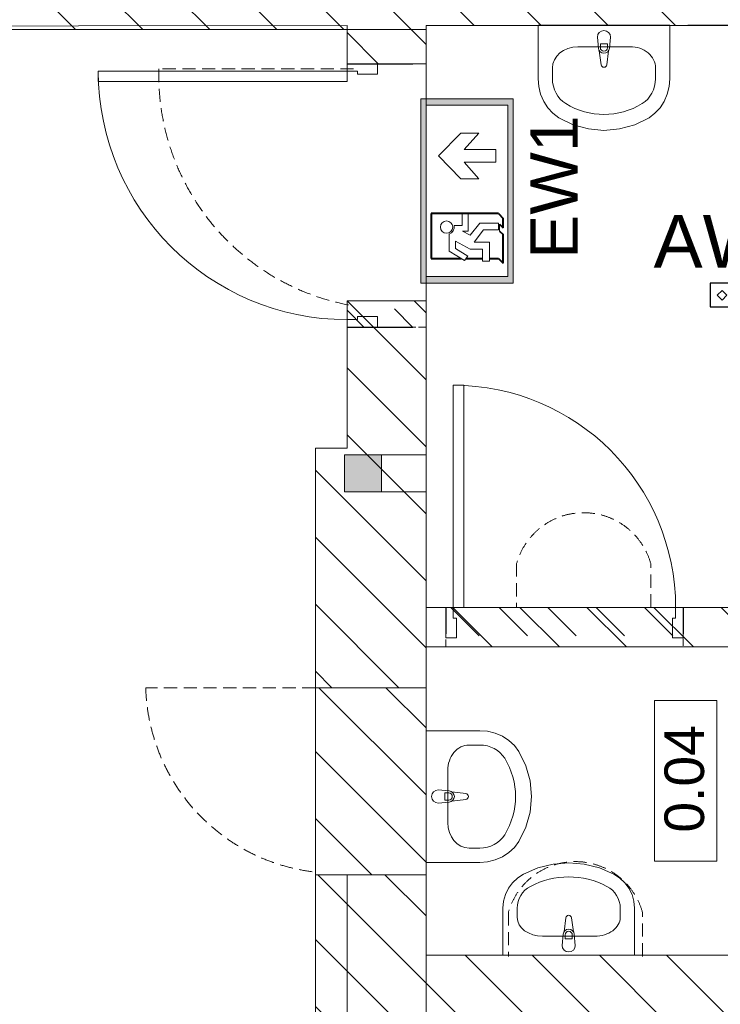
# Model space of a CAD drawing. Header units: millimetres. Extents: x -146116 to 602001, y -318793 to 100489.
# Tile 88 of 100: x 328832 to 331491, y -4472 to -733. Entities that reach past the tile are written whole.
import ezdxf

# ---------------------------------------------------------------- set-up
doc = ezdxf.new("R2010")
doc.units = ezdxf.units.MM
doc.header["$LTSCALE"] = 0.1
doc.header["$MEASUREMENT"] = 0
doc.linetypes.add('eks Rzut parteru$0$Dashed_line', pattern=[750, 500, -250])
doc.linetypes.add('eks Rzut parteru$0$Krawędzie ukryte', pattern=[391.222223, 282.222223, -109])
for name, color, linetype, lineweight in [('eks Rzut parteru$0$Nowe_220-A Ściany_Nr_pióra__27', 8, 'Continuous', 25), ('eks Rzut parteru$0$Nowe_2D - Ogólne_Nr_pióra__20', 8, 'Continuous', 13), ('eks Rzut parteru$0$Nowe_320-W Umeblowanie_Nr_pióra__6', 8, 'Continuous', 13), ('eks Rzut parteru$0$Nowe_Drzwi ARCHICAD_Nr_pióra__27', 8, 'Continuous', 25), ('eks Rzut parteru$0$Nowe_Drzwi ARCHICAD_Nr_pióra__3', 8, 'Continuous', 13), ('eks Rzut parteru$0$Nowe_Drzwi ARCHICAD_Nr_pióra__6', 8, 'Continuous', 13), ('eks Rzut parteru$0$Nowe_Konstrukcja - Stropy_Nr_pióra__1', 8, 'Continuous', 13), ('eks Rzut parteru$0$Nowe_Konstrukcja - Stropy_Nr_pióra__20', 8, 'Continuous', 13), ('eks Rzut parteru$0$Nowe_Konstrukcja - Stropy_Nr_pióra__6', 8, 'Continuous', 13), ('eks Rzut parteru$0$poziom_1 (1)_4_0_Nr_pióra__81_Nr_pióra__4', 8, 'Continuous', 18), ('eks Rzut parteru$0$poziom_1 (1)_4_2D - Ogólne_Nr_pióra__1_Nr_pióra__7', 8, 'Continuous', 18), ('eks Rzut parteru$0$poziom_1 (1)_4_Konstrukcja - Stropy_Nr_pióra__81_Nr_pióra__4', 8, 'Continuous', 18), ('eks Rzut parteru$0$poziom_1 (1)_4_Konstrukcja - Ściany zew_Nr_pióra__107_Nr_pióra__10', 8, 'Continuous', 18), ('eks Rzut parteru$0$poziom_1 (1)_4_Konstrukcja - Ściany zew_Nr_pióra__27_Nr_pióra__7', 8, 'Continuous', 18), ('eks Rzut parteru$0$poziom_1 (1)_4_Metryczki pomieszczeń ArchiCADa_Nr_pióra__6_Nr_pióra__5', 8, 'Continuous', 18), ('Oświetlenie ewakuacyjne', 3, 'Continuous', 20)]:
    doc.layers.add(name, color=color, linetype=linetype, lineweight=lineweight)
for name, color, linetype in [('eks Rzut parteru$0$Nowe_Drzwi ARCHICAD', 8, 'Continuous'), ('eks Rzut parteru$0$poziom_1 (1)_4_2D - Ogólne_Nr_pióra__19', 8, 'Continuous'), ('LUXIONA', 92, 'Continuous'), ('REWIZJA_1', 6, 'Continuous')]:
    doc.layers.add(name, color=color, linetype=linetype)
doc.styles.add('ARIAL', font='arial.ttf')
doc.styles.add('eks Rzut parteru$0$GENERATED_STYLE_1', font='arial.ttf')
doc.styles.add('Malanow_1_100', font='isocpeur.ttf')
pattern_1 = [(135, (247210.2, -28905.45), (127.2792, 127.2792), [])]

# ---------------------------------------------------------------- blocks, each defined once
blk = doc.blocks.new('eks Rzut parteru$0$Drzwi 21_4')
at = {"layer": 'eks Rzut parteru$0$Nowe_Drzwi ARCHICAD_Nr_pióra__27', "color": 7, "linetype": 'Continuous', "lineweight": 25}
for p, q in [((-450, 0), (-450, -100)), ((-450, 0), (-450, -100)), ((450, 0), (450, -100)), ((450, 0), (450, -100))]:
    blk.add_line(p, q, dxfattribs=at)
at = {"layer": 'eks Rzut parteru$0$Nowe_Drzwi ARCHICAD_Nr_pióra__3', "color": 7, "linetype": 'Continuous', "lineweight": 13}
blk.add_arc((422, 0), 844, 90, 180, dxfattribs=at)
at = {"layer": 'eks Rzut parteru$0$Nowe_Drzwi ARCHICAD_Nr_pióra__6', "color": 5, "linetype": 'Continuous', "lineweight": 13}
for p, q in [((382, 0), (382, 844)), ((382, 844), (422, 844)), ((422, 844), (422, 0)), ((-422, 0), (-450, 0)), ((-450, 0), (-450, -115)), ((-422, -40), (-422, 0)), ((422, 0), (382, 0)), ((450, 0), (422, 0)), ((422, 0), (422, -40)), ((450, -115), (450, 0)), ((-410, -40), (-422, -40)), ((-410, -115), (-410, -40)), ((422, -40), (410, -40)), ((410, -40), (410, -115)), ((-450, -115), (-410, -115)), ((410, -115), (450, -115))]:
    blk.add_line(p, q, dxfattribs=at)
blk = doc.blocks.new('eks Rzut parteru$0$Drzwi 21_2')
at = {"layer": 'eks Rzut parteru$0$Nowe_Drzwi ARCHICAD_Nr_pióra__27', "color": 7, "linetype": 'Continuous', "lineweight": 25}
for p, q in [((-500, 0), (-500, -115)), ((-500, 0), (-500, -115)), ((500, 0), (500, -115)), ((500, 0), (500, -115)), ((-500, -115), (-500, -250)), ((500, -115), (500, -250))]:
    blk.add_line(p, q, dxfattribs=at)
at = {"layer": 'eks Rzut parteru$0$Nowe_Drzwi ARCHICAD_Nr_pióra__3', "color": 7, "linetype": 'Continuous', "lineweight": 13}
blk.add_arc((472, 0), 944, 90, 180, dxfattribs=at)
at = {"layer": 'eks Rzut parteru$0$Nowe_Drzwi ARCHICAD_Nr_pióra__6', "color": 5, "linetype": 'Continuous', "lineweight": 13}
for p, q in [((432, 0), (432, 944)), ((432, 944), (472, 944)), ((472, 944), (472, 0)), ((-472, 0), (-500, 0)), ((-500, 0), (-500, -115)), ((-472, -40), (-472, 0)), ((472, 0), (432, 0)), ((500, 0), (472, 0)), ((472, 0), (472, -40)), ((500, -115), (500, 0)), ((-460, -40), (-472, -40)), ((-460, -115), (-460, -40)), ((472, -40), (460, -40)), ((460, -40), (460, -115)), ((-500, -115), (-460, -115)), ((460, -115), (500, -115))]:
    blk.add_line(p, q, dxfattribs=at)
blk = doc.blocks.new('eks Rzut parteru')
at = {"layer": 'eks Rzut parteru$0$poziom_1 (1)_4_2D - Ogólne_Nr_pióra__19', "linetype": 'Continuous', "lineweight": 0}
blk.add_hatch(color=256, dxfattribs=at).paths.add_polyline_path([(241255.7, -12580.9), (241115.7, -12580.9), (241115.7, -12720.9), (241255.7, -12720.9)])
at = {"layer": 'eks Rzut parteru$0$poziom_1 (1)_4_Konstrukcja - Ściany zew_Nr_pióra__107_Nr_pióra__10', "linetype": 'Continuous', "lineweight": 18}
h = blk.add_hatch(dxfattribs=at)
h.set_pattern_fill('BLOCZKI_CERAMICZNE_0004', color=256, angle=270, style=0, pattern_type=2)
h.set_pattern_definition(pattern_1)
h.paths.add_polyline_path([(241125.2, -10965.5), (241125.2, -10485.5), (237265.2, -10485.5), (237265.2, -10965.5)])
h = blk.add_hatch(dxfattribs=at)
h.set_pattern_fill('BLOCZKI_CERAMICZNE_0004', color=256, angle=270, style=0, pattern_type=2)
h.set_pattern_definition(pattern_1)
h.paths.add_polyline_path([(241125.2, -10950.5), (243895.2, -10950.5), (243895.2, -10635.5), (243925.2, -10635.5), (243925.2, -10485.5), (241125.2, -10485.5)])
h = blk.add_hatch(dxfattribs=at)
h.set_pattern_fill('BLOCZKI_CERAMICZNE_0004', color=256, angle=270, style=0, pattern_type=2)
h.set_pattern_definition(pattern_1)
h.paths.add_polyline_path([(241125.2, -11095.5), (241425.2, -11095.5), (241425.2, -10950.5), (241125.2, -10950.5)])
h = blk.add_hatch(dxfattribs=at)
h.set_pattern_fill('BLOCZKI_CERAMICZNE_0004', color=256, angle=270, style=0, pattern_type=2)
h.set_pattern_definition(pattern_1)
h.paths.add_polyline_path([(241425.2, -12555.5), (241425.2, -11995.5), (241125.2, -11995.5), (241125.2, -12555.5)])
h = blk.add_hatch(dxfattribs=at)
h.set_pattern_fill('BLOCZKI_CERAMICZNE_0004', color=256, angle=270, style=0, pattern_type=2)
h.set_pattern_definition(pattern_1)
h.paths.add_polyline_path([(241005.2, -13465.5), (241425.2, -13465.5), (241425.2, -12555.5), (241005.2, -12555.5)])
h = blk.add_hatch(dxfattribs=at)
h.set_pattern_fill('BLOCZKI_CERAMICZNE_0004', color=256, angle=270, style=0, pattern_type=2)
h.set_pattern_definition(pattern_1)
h.paths.add_polyline_path([(241425.2, -13310.5), (243635.2, -13310.5), (243635.2, -13160.5), (241425.2, -13160.5)])
h = blk.add_hatch(dxfattribs=at)
h.set_pattern_fill('BLOCZKI_CERAMICZNE_0004', color=256, angle=270, style=0, pattern_type=2)
h.set_pattern_definition(pattern_1)
h.paths.add_polyline_path([(241425.2, -15655.5), (241425.2, -14175.5), (241005.2, -14175.5), (241005.2, -15655.5)])
h = blk.add_hatch(dxfattribs=at)
h.set_pattern_fill('BLOCZKI_CERAMICZNE_0004', color=256, angle=270, style=0, pattern_type=2)
h.set_pattern_definition(pattern_1)
h.paths.add_polyline_path([(245395.2, -14480.5), (241425.2, -14480.5), (241425.2, -14930.5), (245395.2, -14930.5)])
at = {"layer": 'eks Rzut parteru$0$Nowe_220-A Ściany_Nr_pióra__27', "linetype": 'Continuous', "lineweight": 25}
for p, q in [((241125.2, -11095.5), (241375.2, -11095.5)), ((241125.2, -12095.5), (241375.2, -12095.5)), ((241500.2, -13160.5), (241500.2, -13260.5)), ((242400.2, -13160.5), (242400.2, -13260.5))]:
    blk.add_line(p, q, dxfattribs=at)
at = {"layer": 'eks Rzut parteru$0$Nowe_2D - Ogólne_Nr_pióra__20', "linetype": 'eks Rzut parteru$0$Dashed_line', "lineweight": 13}
for p, q in [((241150.2, -11115.5), (240411.2, -11115.5)), ((241768.9, -12993.3), (241768.9, -13160.5)), ((242277.5, -13160.5), (242277.5, -12993.3)), ((241005.2, -13465.5), (240361.2, -13465.5)), ((241737.8, -14318.3), (241737.8, -14485.5)), ((242246.4, -14485.5), (242246.4, -14318.3))]:
    blk.add_line(p, q, dxfattribs=at)
for centre, radius, start, end in [((241298.9, -11139.9), 888, 178.4195, 260.3586), ((242023.2, -13064.8), 264.2, 15.7059, 164.2941), ((241086.3, -13444.6), 725.4, 181.6445, 263.5836), ((241992.1, -14389.8), 264.2, 15.7059, 164.2941)]:
    blk.add_arc(centre, radius, start, end, dxfattribs=at)
at = {"layer": 'eks Rzut parteru$0$Nowe_320-W Umeblowanie_Nr_pióra__6', "linetype": 'Continuous', "lineweight": 13}
for p, q in [((241850.2, -11152.5), (241850.2, -10948.9)), ((241850.2, -10948.9), (242350.2, -10948.9)), ((242350.2, -10948.9), (242350.2, -11152.5)), ((242079.2, -11036.9), (242075.2, -10994.9)), ((242086.6, -11019.8), (242086.6, -11034.7)), ((242113.8, -11019.8), (242086.6, -11019.8)), ((242113.8, -11034.7), (242113.8, -11019.8)), ((242125.2, -10994.9), (242121.2, -11036.9)), ((242001.2, -11030.9), (242199.2, -11030.9)), ((242089.1, -11099.3), (242082.5, -11046.4)), ((242117.9, -11046.4), (242111.3, -11099.3)), ((241904.5, -11111.8), (241904.5, -11152.5)), ((242295.9, -11111.8), (242295.9, -11152.5)), ((241852.6, -11182.5), (241850.2, -11152.5)), ((242350.2, -11152.5), (242347.8, -11182.5)), ((241859.8, -11211.5), (241852.6, -11182.5)), ((241871.4, -11238.6), (241859.8, -11211.5)), ((242340.6, -11211.5), (242328.9, -11238.6)), ((242347.8, -11182.5), (242340.6, -11211.5)), ((241887.3, -11263), (241871.4, -11238.6)), ((242328.9, -11238.6), (242313.1, -11263)), ((241906.7, -11283.9), (241887.3, -11263)), ((241929.2, -11300.5), (241906.7, -11283.9)), ((242293.7, -11283.9), (242271.2, -11300.5)), ((242313.1, -11263), (242293.7, -11283.9)), ((241983.5, -11327.1), (241929.2, -11300.5)), ((242041.1, -11343.4), (241983.5, -11327.1)), ((242216.8, -11327.1), (242159.3, -11343.4)), ((242271.2, -11300.5), (242216.8, -11327.1)), ((242100.2, -11348.9), (242041.1, -11343.4)), ((242159.3, -11343.4), (242100.2, -11348.9)), ((241425.2, -13628.4), (241628.8, -13628.4)), ((241425.2, -14128.4), (241425.2, -13628.4)), ((241628.8, -13628.4), (241658.8, -13630.8)), ((241658.8, -13630.8), (241687.8, -13638)), ((241687.8, -13638), (241715, -13649.7)), ((241588.1, -13682.8), (241628.8, -13682.8)), ((241715, -13649.7), (241739.3, -13665.5)), ((241739.3, -13665.5), (241760.2, -13685)), ((241760.2, -13685), (241776.8, -13707.4)), ((241776.8, -13707.4), (241803.4, -13761.8)), ((241507.3, -13977.4), (241507.3, -13779.4)), ((241803.4, -13761.8), (241819.7, -13819.3)), ((241819.7, -13819.3), (241825.2, -13878.4)), ((241471.3, -13853.4), (241513.2, -13857.4)), ((241511, -13864.8), (241496.2, -13864.8)), ((241496.2, -13864.8), (241496.2, -13892)), ((241522.7, -13860.7), (241575.7, -13867.3)), ((241513.2, -13899.4), (241471.3, -13903.4)), ((241496.2, -13892), (241511, -13892)), ((241575.7, -13889.5), (241522.7, -13896.1)), ((241825.2, -13878.4), (241819.7, -13937.6)), ((241819.7, -13937.6), (241803.4, -13995.1)), ((241803.4, -13995.1), (241776.8, -14049.4)), ((241776.8, -14049.4), (241760.2, -14071.9)), ((241588.1, -14074.1), (241628.8, -14074.1)), ((241739.3, -14091.3), (241715, -14107.2)), ((241760.2, -14071.9), (241739.3, -14091.3)), ((241628.8, -14128.4), (241425.2, -14128.4)), ((241658.8, -14126), (241628.8, -14128.4)), ((241687.8, -14118.8), (241658.8, -14126)), ((241715, -14107.2), (241687.8, -14118.8))]:
    blk.add_line(p, q, dxfattribs=at)
for centre, radius, start, end in [((242100.2, -10994.9), 25, 0, 180), ((242100.2, -11035), 21.1, 185.1696, 354.8304), ((242100.2, -11034.7), 13.6, 180, 0), ((242100.2, -11097.9), 11.2, 187.1389, 352.8611), ((241471.3, -13878.4), 25, 90, 270), ((241511, -13878.4), 13.6, 270, 90), ((241511.3, -13878.4), 21.1, 275.1696, 84.8304), ((241574.3, -13878.4), 11.2, 277.1389, 82.8611)]:
    blk.add_arc(centre, radius, start, end, dxfattribs=at)
at = {"layer": 'eks Rzut parteru$0$Nowe_320-W Umeblowanie_Nr_pióra__6', "linetype": 'Continuous', "lineweight": 13, "extrusion": (0, 0, -1)}
for centre, major_axis, ratio, start_param, end_param in [((242001.3, -11111.8), (-96.7, 0), 0.835889, 0, 1.570796), ((242199.1, -11111.8), (-96.7, 0), 0.835889, 1.570796, 3.141593), ((242001.2, -11152.5), (0, 107.7), 0.896739, 3.638567, 4.712389), ((242199.2, -11152.5), (0, 107.7), 0.896739, 1.570796, 2.644618), ((242100.2, -10948.9), (0, 339.4), 0.896739, 2.644618, 3.638567), ((241588.1, -13779.5), (0, -96.7), 0.835889, 1.570796, 3.141593), ((241628.8, -13779.4), (-107.7, 0), 0.896739, 1.570796, 2.644618), ((241425.2, -13878.4), (-339.4, 0), 0.896739, 2.644618, 3.638567), ((241588.1, -13977.3), (0, -96.7), 0.835889, 0, 1.570796), ((241628.8, -13977.5), (-107.7, 0), 0.896739, 3.638567, 4.712389)]:
    blk.add_ellipse(centre, major_axis=major_axis, ratio=ratio, start_param=start_param, end_param=end_param, dxfattribs=at)
at = {"layer": 'eks Rzut parteru$0$Nowe_Konstrukcja - Stropy_Nr_pióra__1', "linetype": 'Continuous', "lineweight": 13}
for p, q in [((241425.2, -13465.5), (241005.2, -13465.5)), ((241005.2, -13465.5), (241005.2, -14175.5)), ((241425.2, -14175.5), (241425.2, -13465.5)), ((241005.2, -14175.5), (241425.2, -14175.5))]:
    blk.add_line(p, q, dxfattribs=at)
at = {"layer": 'eks Rzut parteru$0$Nowe_Konstrukcja - Stropy_Nr_pióra__20', "linetype": 'eks Rzut parteru$0$Krawędzie ukryte', "lineweight": 13}
for p, q in [((241125.2, -12095.5), (241125.2, -11995.5)), ((241125.2, -11995.5), (241425.2, -11995.5)), ((241425.2, -11995.5), (241425.2, -12095.5)), ((241425.2, -12095.5), (241125.2, -12095.5)), ((241500.2, -13310.5), (241500.2, -13160.5)), ((241500.2, -13160.5), (242400.2, -13160.5)), ((242400.2, -13160.5), (242400.2, -13310.5)), ((242400.2, -13310.5), (241500.2, -13310.5))]:
    blk.add_line(p, q, dxfattribs=at)
at = {"layer": 'eks Rzut parteru$0$Nowe_Konstrukcja - Stropy_Nr_pióra__20', "linetype": 'Continuous', "lineweight": 13}
for p, q in [((241125.2, -12031.1), (241189.5, -12095.5)), ((241304.7, -12026.8), (241373.4, -12095.5)), ((241519.1, -13160.5), (241626.4, -13267.8)), ((241703, -13160.5), (241810.3, -13267.8)), ((241886.8, -13160.5), (241994.1, -13267.8)), ((242070.7, -13160.5), (242178, -13267.8)), ((242254.5, -13160.5), (242361.8, -13267.8))]:
    blk.add_line(p, q, dxfattribs=at)
at = {"layer": 'eks Rzut parteru$0$Nowe_Konstrukcja - Stropy_Nr_pióra__6', "linetype": 'Continuous', "lineweight": 13}
for p, q in [((241018, -13465.5), (241425.2, -13872.6)), ((241272.6, -13465.5), (241425.2, -13618.1)), ((241005.2, -13707.2), (241425.2, -14127.2)), ((241005.2, -13961.8), (241218.9, -14175.5))]:
    blk.add_line(p, q, dxfattribs=at)
at = {"layer": 'eks Rzut parteru$0$poziom_1 (1)_4_0_Nr_pióra__81_Nr_pióra__4', "linetype": 'Continuous', "lineweight": 18}
for p, q in [((241966.4, -14130.5), (241907.2, -14135.2)), ((242025.5, -14135.2), (241966.4, -14130.5)), ((241849.7, -14149.5), (241795.4, -14172.8)), ((241907.2, -14135.2), (241849.7, -14149.5)), ((242083, -14149.5), (242025.5, -14135.2)), ((242137.4, -14172.8), (242083, -14149.5)), ((241753.4, -14205.6), (241737.6, -14226.9)), ((241772.9, -14187.3), (241753.4, -14205.6)), ((241795.4, -14172.8), (241772.9, -14187.3)), ((242159.8, -14187.3), (242137.4, -14172.8)), ((242179.3, -14205.6), (242159.8, -14187.3)), ((242195.1, -14226.9), (242179.3, -14205.6)), ((241737.6, -14226.9), (241725.9, -14250.7)), ((242206.8, -14250.7), (242195.1, -14226.9)), ((241718.8, -14276), (241716.4, -14302.3)), ((241725.9, -14250.7), (241718.8, -14276)), ((242214, -14276), (242206.8, -14250.7)), ((242216.4, -14302.3), (242214, -14276)), ((241716.4, -14302.3), (241716.4, -14480.5)), ((241770.7, -14337.9), (241770.7, -14302.3)), ((242162, -14337.9), (242162, -14302.3)), ((242216.4, -14480.5), (242216.4, -14302.3)), ((241955.3, -14339.2), (241948.6, -14392.2)), ((241955.3, -14339.2), (241955.3, -14339.2)), ((241984.1, -14392.2), (241977.5, -14339.2)), ((241984.1, -14392.2), (241984.1, -14392.1)), ((241867.4, -14408.6), (242065.4, -14408.6)), ((241945.4, -14401.7), (241941.4, -14443.6)), ((241945.4, -14401.7), (241945.4, -14401.6)), ((241952.8, -14418.7), (241952.8, -14403.9)), ((241980, -14418.7), (241952.8, -14418.7)), ((241980, -14403.9), (241980, -14418.7)), ((241991.4, -14443.6), (241987.4, -14401.7)), ((241991.4, -14443.6), (241991.4, -14443.6)), ((241716.4, -14480.5), (242216.4, -14480.5))]:
    blk.add_line(p, q, dxfattribs=at)
for centre, radius, start, end in [((241966.4, -14340.6), 11.2, 7.1389, 172.8611), ((241966.4, -14403.6), 21.1, 5.1696, 174.8304), ((241966.4, -14403.9), 13.6, 0, 180), ((241966.4, -14443.6), 25, 180, 0)]:
    blk.add_arc(centre, radius, start, end, dxfattribs=at)
for centre, major_axis, ratio, start_param, end_param in [((241966.4, -14480.5), (-304.3, 0), 0.975758, 4.215414, 5.209364), ((241867.3, -14302.3), (-96.6, 0), 0.975758, 5.209364, 6.283185), ((242065.4, -14302.3), (-96.6, 0), 0.975758, 3.141593, 4.215414), ((241867.5, -14337.9), (-96.7, 0), 0.731403, 0, 1.570796), ((242065.3, -14337.9), (-96.7, 0), 0.731403, 1.570796, 3.141593)]:
    blk.add_ellipse(centre, major_axis=major_axis, ratio=ratio, start_param=start_param, end_param=end_param, dxfattribs=at)
at = {"layer": 'eks Rzut parteru$0$poziom_1 (1)_4_2D - Ogólne_Nr_pióra__1_Nr_pióra__7', "linetype": 'Continuous', "lineweight": 18, "flags": 128}
for points in [[(241425.2, -12720.9), (241115.7, -12720.9), (241115.7, -12580.9), (241425.2, -12580.9)], [(241255.7, -12580.9), (241255.7, -12720.9)]]:
    blk.add_lwpolyline(points, dxfattribs=at)
at = {"layer": 'eks Rzut parteru$0$poziom_1 (1)_4_Konstrukcja - Stropy_Nr_pióra__81_Nr_pióra__4', "linetype": 'Continuous', "lineweight": 18, "flags": 128}
for points in [[(232525.2, -12725.5), (232965.2, -12725.5), (232965.2, -10960.7), (241125.2, -10950.8), (241125.2, -10965.5), (241425.2, -10965.5), (241425.2, -14175.5), (241125.2, -14175.5), (241125.2, -16865.5)], [(241425.2, -16865.5), (241425.2, -10950.5), (245395.2, -10945.7), (245395.2, -18570.5), (240975.2, -18570.5)]]:
    blk.add_lwpolyline(points, dxfattribs=at)
at = {"layer": 'eks Rzut parteru$0$poziom_1 (1)_4_Konstrukcja - Ściany zew_Nr_pióra__27_Nr_pióra__7', "linetype": 'Continuous', "lineweight": 18}
for p, q in [((241125.2, -11095.5), (241425.2, -11095.5)), ((241125.2, -11995.5), (241425.2, -11995.5)), ((241005.2, -13465.5), (241425.2, -13465.5)), ((241005.2, -14175.5), (241425.2, -14175.5))]:
    blk.add_line(p, q, dxfattribs=at)
at = {"layer": 'eks Rzut parteru$0$poziom_1 (1)_4_Konstrukcja - Ściany zew_Nr_pióra__27_Nr_pióra__7', "linetype": 'Continuous', "lineweight": 18, "flags": 128}
for points in [[(241125.2, -10950.5), (241125.2, -11095.5)], [(241425.2, -10950.5), (243535.2, -10950.5)], [(241425.2, -11095.5), (241425.2, -10950.5)], [(237265.2, -10965.5), (241125.2, -10965.5)], [(241125.2, -11995.5), (241125.2, -12555.5)], [(241425.2, -13160.5), (241425.2, -11995.5)], [(241125.2, -12555.5), (241005.2, -12555.5)], [(241005.2, -12555.5), (241005.2, -13465.5)], [(243335.2, -13160.5), (241425.2, -13160.5)], [(241425.2, -13465.5), (241425.2, -13310.5)], [(241425.2, -13310.5), (243195.2, -13310.5)], [(241005.2, -14175.5), (241005.2, -15655.5)], [(241425.2, -14480.5), (241425.2, -14175.5)], [(243195.2, -14480.5), (241425.2, -14480.5)]]:
    blk.add_lwpolyline(points, dxfattribs=at)
at = {"layer": 'eks Rzut parteru$0$poziom_1 (1)_4_Metryczki pomieszczeń ArchiCADa_Nr_pióra__6_Nr_pióra__5', "linetype": 'Continuous', "lineweight": 18}
for p, q in [((242292.5, -14124.1), (242292.5, -13514.1)), ((242292.5, -13514.1), (242528.2, -13514.1)), ((242528.2, -13514.1), (242528.2, -14124.1)), ((242528.2, -14124.1), (242292.5, -14124.1))]:
    blk.add_line(p, q, dxfattribs=at)
at = {"layer": 'eks Rzut parteru$0$Nowe_Drzwi ARCHICAD', "linetype": 'Continuous', "lineweight": 13, "zscale": 1000, "rotation": 90}
blk.add_blockref('eks Rzut parteru$0$Drzwi 21_2', (241125.2, -11595.5), dxfattribs=at)
at = {"layer": 'eks Rzut parteru$0$Nowe_Drzwi ARCHICAD', "linetype": 'Continuous', "lineweight": 13, "xscale": -1, "zscale": 1000}
blk.add_blockref('eks Rzut parteru$0$Drzwi 21_4', (241950.2, -13160.5), dxfattribs=at)
at = {"layer": 'eks Rzut parteru$0$poziom_1 (1)_4_Metryczki pomieszczeń ArchiCADa_Nr_pióra__6_Nr_pióra__5', "linetype": 'Continuous', "lineweight": 18, "insert": (242329.9, -14015.4), "char_height": 150, "attachment_point": 1, "rotation": 90, "style": 'eks Rzut parteru$0$GENERATED_STYLE_1'}
blk.add_mtext('\\A1;0.04', dxfattribs=at)
blk = doc.blocks.new('LUXIONA - LVNO')
at = {"layer": 'LUXIONA', "color": 1, "lineweight": -2}
for p, q in [((9, 9), (0, 9)), ((0, 9), (0, 0)), ((9, 0), (9, 9)), ((0, 0), (9, 0))]:
    blk.add_line(p, q, dxfattribs=at)
blk.add_lwpolyline([(4.48, 6.3), (2.62, 4.45), (4.48, 2.6), (6.33, 4.45)], close=True, dxfattribs=at)
at = {"layer": 'LUXIONA', "color": 1, "style": 'ARIAL', "flags": 4}
for tag, p in [('TYP', (-13.79, 32.2, -23.7)), ('OBW', (-19.09, -28.02, -23.7))]:
    blk.add_attdef(tag, p, '', height=20, dxfattribs=at)
blk = doc.blocks.new('DG')
at = {"layer": 'Oświetlenie ewakuacyjne', "linetype": 'ByBlock'}
h = blk.add_hatch(color=256, dxfattribs=at)
h.paths.add_polyline_path([(-0.92, 34.23), (69.08, 34.23), (69.08, -0.77), (-0.92, -0.77)])
h.paths.add_polyline_path([(1.54, 32.26), (66.63, 32.26), (66.63, 1.21), (1.54, 1.21)], flags=16)
at = {"layer": 'Oświetlenie ewakuacyjne', "lineweight": 40}
for p, q in [((42.7, 30.38), (59.77, 30.38)), ((42.7, 4.82), (42.7, 30.38)), ((59.77, 30.38), (59.77, 18.95)), ((59.77, 17.11), (59.77, 10.93)), ((59.77, 8.22), (59.77, 4.82)), ((42.7, 4.82), (44.51, 3.02)), ((46.75, 4.39), (48.13, 3.02)), ((49.31, 4.39), (50.69, 3.02)), ((59.77, 4.82), (61.58, 3.02)), ((48.13, 3.02), (44.51, 3.02)), ((61.58, 3.02), (50.69, 3.02))]:
    blk.add_line(p, q, dxfattribs=at)
at = {"layer": 'Oświetlenie ewakuacyjne'}
for p, q in [((12.09, 19.05), (20.78, 27.53)), ((20.78, 27.53), (29.47, 19.05)), ((57, 23.48), (50.5, 23.49)), ((60.56, 17.65), (57, 23.48)), ((12.09, 12.28), (12.09, 19.05)), ((29.47, 19.05), (29.47, 12.28)), ((47.27, 21.68), (47.27, 18.64)), ((56.23, 15.6), (53.21, 21.11)), ((53.21, 21.11), (55.91, 21.11)), ((55.91, 21.11), (58.82, 16.48)), ((18.37, 17.8), (12.09, 12.28)), ((18.37, 5.81), (18.37, 17.8)), ((29.47, 12.28), (23.19, 17.8)), ((23.19, 17.8), (23.19, 5.81)), ((47.27, 18.64), (42.7, 18.64)), ((42.7, 18.64), (42.7, 16.29)), ((42.7, 16.29), (49.38, 16.28)), ((50.94, 15.55), (46.32, 11.89)), ((49.38, 16.28), (49.38, 18.44)), ((49.38, 18.44), (50.94, 15.55)), ((56.23, 10.93), (56.23, 15.6)), ((58.82, 16.48), (60.56, 17.65)), ((46.32, 11.89), (46.32, 4.82)), ((48.88, 10.54), (53.52, 13.99)), ((53.52, 13.99), (53.51, 8.22)), ((48.88, 4.82), (48.88, 10.54)), ((53.51, 8.22), (60.78, 8.22)), ((60.79, 10.93), (56.23, 10.93)), ((60.78, 8.22), (60.79, 10.93)), ((23.19, 5.81), (18.37, 5.81)), ((46.32, 4.82), (48.88, 4.82)), ((46.75, 4.39), (49.31, 4.39))]:
    blk.add_line(p, q, dxfattribs=at)
for points in [[(-0.92, 34.23), (69.08, 34.23), (69.08, -0.77), (-0.92, -0.77)], [(1.54, 32.26), (66.63, 32.26), (66.63, 1.21), (1.54, 1.21)]]:
    blk.add_lwpolyline(points, close=True, dxfattribs=at)
blk.add_circle((47.8, 24.52), 2.34, dxfattribs=at)
blk.add_arc((47.8, 24.52), 2.88, 259.4003, 339.1396, dxfattribs=at)
blk = doc.blocks.new('*U49')
at = {"layer": 'Oświetlenie ewakuacyjne', "color": 1, "linetype": 'ByBlock', "xscale": -1, "rotation": 359.9999999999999}
blk.add_blockref('DG', (69.08, 0.76), dxfattribs=at)
at = {"layer": 'Oświetlenie ewakuacyjne', "insert": (9.21, -6.52), "char_height": 18, "attachment_point": 1, "style": 'Malanow_1_100'}
blk.add_mtext_dynamic_manual_height_columns('{\\fArial|b0|i0|c238|p34;EW1}', width=42.9792, gutter_width=669.53, heights=[0], dxfattribs=at)

msp = doc.modelspace()

# ---------------------------------------------------------------- block references
at = {"layer": 'REWIZJA_1'}
msp.add_blockref('eks Rzut parteru', (88948.8, 10195.8), dxfattribs=at)

# ---------------------------------------------------------------- next in the draw order: block references
at = {"layer": 'LUXIONA'}
ref = msp.add_blockref('LUXIONA - LVNO', (331452.2, -1823.5), dxfattribs=dict(at, xscale=10, yscale=10, zscale=10))
ref.add_attrib('TYP', 'AW4', (331237.3, -1674.4, -237), dxfattribs={"color": 1, "height": 200, "style": 'ARIAL'})
at = {"layer": 'Oświetlenie ewakuacyjne', "linetype": 'ByBlock', "xscale": 10, "yscale": 10, "zscale": 10, "rotation": 89.99999999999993}
msp.add_blockref('*U49', (330704.4, -1732.8), dxfattribs=at)

doc.saveas('drawing.dxf')
